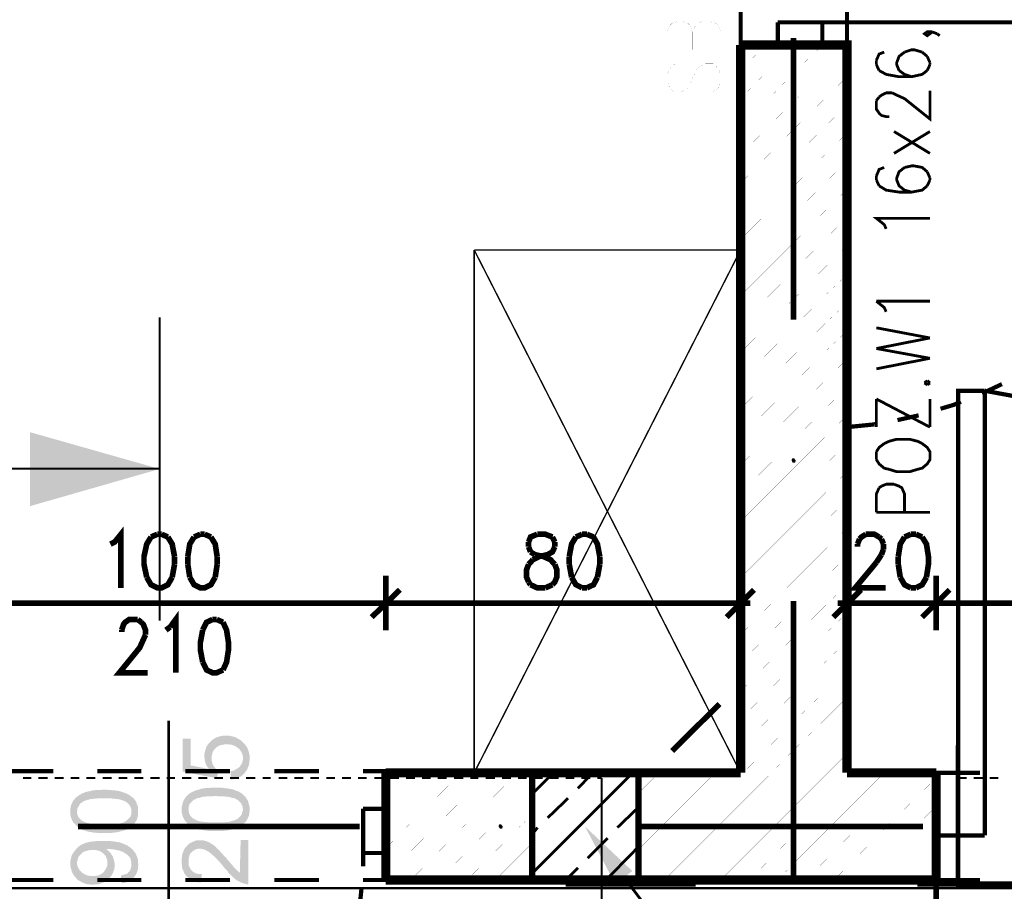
# Model space of a CAD drawing. Header units: millimetres. Extents: x -14047 to 49934, y -21523 to 14989.
# Tile 59 of 201: x 1034 to 1256, y 5284 to 5481. Entities that reach past the tile are written whole.
import ezdxf

# ---------------------------------------------------------------- set-up
doc = ezdxf.new("R2010")
doc.units = ezdxf.units.MM
doc.layers.add('H', color=7, linetype='Continuous')
doc.layers.add('P', color=7, linetype='Continuous')

msp = doc.modelspace()

# ---------------------------------------------------------------- hatches: boundary and pattern name
at = {"layer": 'H', "linetype": 'Continuous'}
for points in [[(1036.563, 5371.2), (1036.563, 5387.868), (1065.749, 5379.579)], [(1208.43, 5380.989), (1208.165, 5381.519), (1208.345, 5381.959), (1208.785, 5381.959), (1209.135, 5381.519), (1208.96, 5380.989)], [(1078.713, 5309.828), (1070.954, 5311.323), (1070.954, 5318.732), (1072.718, 5318.732), (1072.718, 5312.738), (1076.773, 5311.943), (1076.863, 5317.762), (1077.128, 5318.027), (1077.478, 5318.382), (1077.478, 5314.323), (1077.478, 5313.883), (1077.568, 5313.528), (1077.658, 5313.178), (1077.743, 5312.913), (1077.833, 5312.738), (1078.098, 5312.383), (1078.273, 5312.118), (1078.538, 5311.853), (1078.802, 5311.588), (1078.892, 5311.588)], [(1076.773, 5311.943), (1076.598, 5312.298), (1076.333, 5312.648), (1076.248, 5312.913), (1076.068, 5313.268), (1075.983, 5313.618), (1075.893, 5313.973), (1075.893, 5314.323), (1075.803, 5314.678), (1075.803, 5315.208), (1075.893, 5315.558), (1075.983, 5315.913), (1076.068, 5316.263), (1076.158, 5316.528), (1076.248, 5316.882), (1076.423, 5317.147), (1076.688, 5317.497), (1076.863, 5317.762)], [(1084.622, 5310.708), (1084.537, 5314.323), (1084.537, 5314.678), (1084.447, 5315.028), (1084.357, 5315.383), (1084.182, 5315.733), (1084.007, 5315.998), (1083.827, 5316.263), (1083.567, 5316.528), (1083.212, 5316.792), (1082.947, 5316.967), (1082.682, 5317.147), (1082.332, 5317.232), (1081.977, 5317.412), (1081.622, 5317.412), (1081.272, 5317.497), (1080.832, 5317.497), (1080.477, 5317.497), (1080.037, 5317.412), (1079.682, 5317.322), (1079.332, 5317.232), (1079.067, 5317.147), (1078.802, 5316.967), (1078.538, 5316.792), (1078.363, 5316.618), (1078.098, 5316.353), (1077.923, 5316.088), (1077.743, 5315.823), (1077.658, 5315.473), (1077.568, 5315.118), (1077.478, 5314.763), (1077.478, 5314.413), (1077.478, 5318.382), (1077.743, 5318.557), (1078.008, 5318.732), (1078.273, 5318.907), (1078.628, 5319.087), (1078.977, 5319.172), (1079.242, 5319.262), (1079.597, 5319.352), (1080.037, 5319.437), (1080.392, 5319.437), (1081.097, 5319.437), (1081.447, 5319.437), (1081.802, 5319.352), (1082.152, 5319.262), (1082.507, 5319.172), (1082.857, 5319.087), (1083.122, 5318.907), (1083.477, 5318.732), (1083.742, 5318.557), (1084.092, 5318.382), (1084.447, 5318.027), (1084.712, 5317.762), (1084.977, 5317.497), (1085.152, 5317.232), (1085.327, 5316.967), (1085.507, 5316.702), (1085.682, 5316.353), (1085.857, 5315.733), (1085.947, 5315.383), (1086.032, 5314.943), (1086.032, 5314.588), (1086.032, 5314.323), (1086.032, 5313.973), (1085.947, 5313.528), (1085.947, 5313.178), (1085.857, 5312.823), (1085.772, 5312.473), (1085.592, 5312.118), (1085.507, 5311.853), (1085.327, 5311.588), (1085.062, 5311.238), (1084.887, 5310.973)], [(1081.802, 5309.473), (1081.712, 5311.413), (1082.067, 5311.503), (1082.507, 5311.588), (1082.772, 5311.768), (1083.122, 5311.943), (1083.387, 5312.118), (1083.652, 5312.298), (1083.827, 5312.473), (1084.007, 5312.738), (1084.182, 5313.003), (1084.357, 5313.353), (1084.447, 5313.708), (1084.537, 5314.058), (1084.537, 5314.323), (1084.622, 5310.708), (1084.357, 5310.533), (1084.092, 5310.268), (1083.827, 5310.093), (1083.477, 5309.913), (1083.212, 5309.828), (1082.857, 5309.738), (1082.507, 5309.648), (1082.067, 5309.563)], [(1047.057, 5299.07), (1046.792, 5299.335), (1046.617, 5299.51), (1046.262, 5299.86), (1046.087, 5300.215), (1045.997, 5300.48), (1045.822, 5300.83), (1045.732, 5301.185), (1045.647, 5301.54), (1045.647, 5301.889), (1045.647, 5302.329), (1045.647, 5302.774), (1045.647, 5303.124), (1045.732, 5303.479), (1045.822, 5303.829), (1045.997, 5304.094), (1046.087, 5304.449), (1046.262, 5304.799), (1046.527, 5305.064), (1046.702, 5305.329), (1046.967, 5305.594), (1047.322, 5305.769), (1047.497, 5305.949), (1047.762, 5306.124), (1048.117, 5306.299), (1048.382, 5306.474), (1048.732, 5306.564), (1049.086, 5306.739), (1049.526, 5306.829), (1049.701, 5306.919), (1050.056, 5306.919), (1050.321, 5307.004), (1050.671, 5307.094), (1050.936, 5307.094), (1051.291, 5307.179), (1051.731, 5307.179), (1052.081, 5307.179), (1052.526, 5307.179), (1052.966, 5307.269), (1053.761, 5307.269), (1054.201, 5307.179), (1054.551, 5307.179), (1055.346, 5307.094), (1055.701, 5307.094), (1056.051, 5307.004), (1056.406, 5307.004), (1057.02, 5306.829), (1057.285, 5306.739), (1057.55, 5306.654), (1058.255, 5306.389), (1058.61, 5306.209), (1058.96, 5306.034), (1059.49, 5305.594), (1059.4, 5302.329), (1059.4, 5302.684), (1059.315, 5303.034), (1059.225, 5303.299), (1059.05, 5303.654), (1058.875, 5303.919), (1058.61, 5304.184), (1058.255, 5304.449), (1057.99, 5304.624), (1057.815, 5304.714), (1057.55, 5304.799), (1057.285, 5304.889), (1057.02, 5304.974), (1056.67, 5305.064), (1056.316, 5305.154), (1055.966, 5305.154), (1055.611, 5305.239), (1055.171, 5305.239), (1054.731, 5305.329), (1054.286, 5305.329), (1053.761, 5305.329), (1053.316, 5305.329), (1052.791, 5305.329), (1052.261, 5305.329), (1051.821, 5305.329), (1051.376, 5305.239), (1050.936, 5305.239), (1050.586, 5305.154), (1050.231, 5305.154), (1049.876, 5305.064), (1049.526, 5304.974), (1049.261, 5304.889), (1048.997, 5304.799), (1048.732, 5304.714), (1048.557, 5304.624), (1048.382, 5304.449), (1048.027, 5304.269), (1047.762, 5304.004), (1047.587, 5303.654), (1047.412, 5303.389), (1047.232, 5303.124), (1047.232, 5302.774), (1047.147, 5302.419), (1047.147, 5302.329)], [(1072.098, 5299.51), (1071.923, 5299.775), (1071.658, 5300.04), (1071.393, 5300.39), (1071.219, 5300.655), (1071.044, 5301.01), (1070.954, 5301.275), (1070.869, 5301.625), (1070.779, 5301.979), (1070.689, 5302.419), (1070.689, 5302.774), (1070.689, 5303.214), (1070.779, 5303.564), (1070.869, 5303.919), (1070.954, 5304.269), (1071.044, 5304.624), (1071.219, 5304.889), (1071.393, 5305.239), (1071.573, 5305.504), (1071.838, 5305.769), (1072.098, 5306.034), (1072.363, 5306.299), (1072.628, 5306.474), (1072.893, 5306.654), (1073.158, 5306.739), (1073.513, 5306.919), (1073.863, 5307.094), (1074.218, 5307.179), (1074.568, 5307.269), (1074.833, 5307.359), (1075.098, 5307.444), (1075.363, 5307.534), (1075.718, 5307.534), (1076.068, 5307.624), (1076.423, 5307.624), (1076.773, 5307.624), (1077.218, 5307.709), (1077.568, 5307.709), (1078.008, 5307.709), (1078.802, 5307.709), (1079.242, 5307.709), (1079.682, 5307.709), (1080.392, 5307.624), (1080.832, 5307.534), (1081.182, 5307.534), (1081.447, 5307.444), (1082.152, 5307.359), (1082.417, 5307.269), (1082.597, 5307.179), (1083.387, 5306.919), (1083.742, 5306.739), (1084.007, 5306.564), (1084.622, 5306.124), (1084.537, 5302.859), (1084.447, 5303.124), (1084.447, 5303.479), (1084.272, 5303.829), (1084.182, 5304.094), (1083.917, 5304.359), (1083.652, 5304.624), (1083.387, 5304.889), (1083.122, 5305.064), (1082.857, 5305.154), (1082.682, 5305.329), (1082.417, 5305.419), (1082.067, 5305.419), (1081.802, 5305.504), (1081.447, 5305.594), (1081.097, 5305.684), (1080.652, 5305.684), (1080.302, 5305.769), (1079.862, 5305.769), (1079.332, 5305.769), (1078.892, 5305.769), (1078.363, 5305.859), (1077.833, 5305.769), (1077.393, 5305.769), (1076.863, 5305.769), (1076.423, 5305.769), (1076.068, 5305.684), (1075.628, 5305.684), (1075.273, 5305.594), (1074.923, 5305.504), (1074.658, 5305.419), (1074.303, 5305.419), (1074.043, 5305.239), (1073.863, 5305.154), (1073.598, 5305.064), (1073.423, 5304.974), (1073.158, 5304.714), (1072.893, 5304.449), (1072.628, 5304.184), (1072.453, 5303.919), (1072.363, 5303.564), (1072.278, 5303.214), (1072.278, 5302.949), (1072.278, 5302.774)], [(1053.316, 5297.48), (1052.876, 5297.48), (1052.436, 5297.48), (1051.996, 5297.48), (1051.201, 5297.57), (1050.851, 5297.57), (1050.496, 5297.655), (1050.141, 5297.745), (1049.876, 5297.745), (1049.526, 5297.835), (1049.261, 5297.92), (1048.997, 5298.01), (1048.647, 5298.1), (1048.292, 5298.275), (1047.937, 5298.45), (1047.587, 5298.625), (1047.057, 5299.07), (1047.147, 5302.329), (1047.147, 5301.979), (1047.232, 5301.625), (1047.322, 5301.275), (1047.497, 5301.01), (1047.762, 5300.745), (1048.027, 5300.48), (1048.202, 5300.305), (1048.467, 5300.125), (1048.647, 5300.04), (1048.907, 5299.95), (1049.436, 5299.775), (1049.791, 5299.685), (1050.141, 5299.6), (1050.496, 5299.51), (1050.851, 5299.51), (1051.201, 5299.42), (1052.081, 5299.335), (1052.611, 5299.335), (1053.846, 5299.335), (1054.286, 5299.335), (1054.731, 5299.42), (1055.171, 5299.42), (1055.611, 5299.42), (1056.051, 5299.51), (1056.406, 5299.6), (1056.67, 5299.6), (1057.02, 5299.685), (1057.285, 5299.775), (1057.55, 5299.86), (1057.815, 5299.95), (1057.99, 5300.125), (1058.17, 5300.215), (1058.52, 5300.48), (1058.785, 5300.745), (1059.05, 5301.01), (1059.225, 5301.275), (1059.315, 5301.625), (1059.4, 5301.889), (1059.4, 5302.244), (1059.49, 5305.594), (1059.755, 5305.419), (1060.02, 5305.154), (1060.285, 5304.799), (1060.46, 5304.534), (1060.55, 5304.184), (1060.725, 5303.829), (1060.815, 5303.564), (1060.9, 5303.214), (1060.9, 5302.774), (1060.9, 5302.419), (1060.9, 5301.979), (1060.9, 5301.54), (1060.815, 5301.185), (1060.725, 5300.92), (1060.635, 5300.57), (1060.46, 5300.215), (1060.285, 5299.95), (1060.11, 5299.685), (1059.93, 5299.42), (1059.665, 5299.155), (1059.4, 5298.89), (1059.14, 5298.805), (1058.96, 5298.625), (1058.695, 5298.45), (1058.43, 5298.365), (1058.17, 5298.185), (1057.815, 5298.1), (1057.55, 5298.01), (1056.845, 5297.835), (1056.49, 5297.745), (1056.141, 5297.655), (1055.346, 5297.57), (1054.551, 5297.48), (1054.111, 5297.48), (1053.671, 5297.48)], [(1078.363, 5297.92), (1077.923, 5297.92), (1077.478, 5297.92), (1077.128, 5297.92), (1076.333, 5298.01), (1075.983, 5298.1), (1075.628, 5298.1), (1075.273, 5298.185), (1074.923, 5298.275), (1074.658, 5298.275), (1074.303, 5298.365), (1074.128, 5298.45), (1073.688, 5298.625), (1073.333, 5298.805), (1072.983, 5298.98), (1072.718, 5299.155), (1072.098, 5299.51), (1072.278, 5302.774), (1072.278, 5302.419), (1072.363, 5302.064), (1072.453, 5301.799), (1072.628, 5301.45), (1072.808, 5301.185), (1073.073, 5300.92), (1073.333, 5300.745), (1073.513, 5300.655), (1073.778, 5300.57), (1073.953, 5300.39), (1074.568, 5300.215), (1074.833, 5300.125), (1075.188, 5300.04), (1075.538, 5300.04), (1075.893, 5299.95), (1076.333, 5299.95), (1077.218, 5299.86), (1077.658, 5299.86), (1078.892, 5299.86), (1079.422, 5299.86), (1079.862, 5299.86), (1080.302, 5299.86), (1080.742, 5299.95), (1081.097, 5299.95), (1081.447, 5300.04), (1081.802, 5300.125), (1082.067, 5300.215), (1082.417, 5300.305), (1082.682, 5300.39), (1082.857, 5300.48), (1083.122, 5300.57), (1083.302, 5300.655), (1083.567, 5300.92), (1083.827, 5301.185), (1084.092, 5301.45), (1084.272, 5301.799), (1084.357, 5302.064), (1084.447, 5302.419), (1084.537, 5302.684), (1084.622, 5306.124), (1084.797, 5305.859), (1085.062, 5305.684), (1085.327, 5305.239), (1085.507, 5304.974), (1085.682, 5304.714), (1085.772, 5304.359), (1085.857, 5304.004), (1085.947, 5303.654), (1086.032, 5303.299), (1086.032, 5302.859), (1086.032, 5302.419), (1085.947, 5302.064), (1085.947, 5301.715), (1085.857, 5301.36), (1085.682, 5301.01), (1085.592, 5300.745), (1085.417, 5300.39), (1085.242, 5300.125), (1084.977, 5299.86), (1084.712, 5299.6), (1084.447, 5299.42), (1084.272, 5299.245), (1084.007, 5299.07), (1083.742, 5298.98), (1083.477, 5298.805), (1083.212, 5298.715), (1082.947, 5298.54), (1082.597, 5298.45), (1081.977, 5298.275), (1081.622, 5298.185), (1081.272, 5298.1), (1080.477, 5298.01), (1079.597, 5297.92), (1079.157, 5297.92), (1078.713, 5297.92)], [(1142.469, 5298.45), (1142.119, 5298.98), (1142.294, 5299.42), (1142.734, 5299.42), (1143.089, 5298.98), (1142.914, 5298.45)], [(1168.485, 5285.927), (1161.606, 5298.98), (1172.275, 5288.926)], [(1059.49, 5286.986), (1059.4, 5290.426), (1059.4, 5290.781), (1059.315, 5291.131), (1059.225, 5291.486), (1059.14, 5291.836), (1058.875, 5292.191), (1058.61, 5292.456), (1058.345, 5292.721), (1057.99, 5292.896), (1057.725, 5293.071), (1057.46, 5293.251), (1057.11, 5293.336), (1056.755, 5293.511), (1056.316, 5293.601), (1055.876, 5293.691), (1055.521, 5293.776), (1055.171, 5293.776), (1054.816, 5293.866), (1054.111, 5293.866), (1053.671, 5293.866), (1053.496, 5292.456), (1053.231, 5292.721), (1053.051, 5292.896), (1052.791, 5293.071), (1052.526, 5293.251), (1052.261, 5293.426), (1051.906, 5293.511), (1051.556, 5293.601), (1051.201, 5293.691), (1050.761, 5293.691), (1050.231, 5293.691), (1049.791, 5293.601), (1049.436, 5293.511), (1049.086, 5293.426), (1048.822, 5293.336), (1048.467, 5293.161), (1048.202, 5292.986), (1048.117, 5292.806), (1047.852, 5292.541), (1047.587, 5292.276), (1047.412, 5292.016), (1047.322, 5291.661), (1047.232, 5291.306), (1047.147, 5290.956), (1047.057, 5294.041), (1047.322, 5294.306), (1047.677, 5294.57), (1047.937, 5294.745), (1048.647, 5295.1), (1048.907, 5295.19), (1049.171, 5295.275), (1049.526, 5295.365), (1050.141, 5295.54), (1050.496, 5295.54), (1050.851, 5295.63), (1051.201, 5295.63), (1051.641, 5295.715), (1052.081, 5295.715), (1052.526, 5295.715), (1052.876, 5295.715), (1053.316, 5295.715), (1053.761, 5295.715), (1054.201, 5295.715), (1054.996, 5295.63), (1055.346, 5295.63), (1055.701, 5295.54), (1056.051, 5295.45), (1056.406, 5295.45), (1056.67, 5295.365), (1057.02, 5295.275), (1057.285, 5295.19), (1057.46, 5295.1), (1057.815, 5294.925), (1058.17, 5294.835), (1058.52, 5294.66), (1058.785, 5294.395), (1059.14, 5294.221), (1059.4, 5293.956), (1059.665, 5293.776), (1059.845, 5293.511), (1060.02, 5293.251), (1060.285, 5292.986), (1060.46, 5292.631), (1060.55, 5292.366), (1060.725, 5292.016), (1060.815, 5291.661), (1060.9, 5291.306), (1060.9, 5290.956), (1060.9, 5290.601), (1060.99, 5290.336), (1060.9, 5289.986), (1060.9, 5289.546), (1060.815, 5289.191), (1060.725, 5288.841), (1060.635, 5288.576), (1060.46, 5288.221), (1060.285, 5287.956), (1060.11, 5287.691), (1059.93, 5287.516), (1059.755, 5287.251)], [(1085.417, 5285.927), (1085.062, 5286.017), (1084.712, 5286.107), (1084.447, 5286.192), (1084.182, 5286.282), (1083.827, 5286.457), (1083.567, 5286.637), (1083.212, 5286.812), (1082.947, 5286.986), (1082.597, 5287.251), (1082.242, 5287.606), (1082.067, 5287.781), (1081.272, 5288.486), (1081.097, 5288.841), (1080.832, 5289.101), (1080.477, 5289.456), (1080.212, 5289.811), (1079.947, 5290.161), (1079.332, 5290.866), (1079.067, 5291.221), (1078.802, 5291.486), (1078.273, 5292.016), (1078.008, 5292.276), (1077.743, 5292.456), (1077.568, 5292.631), (1077.393, 5292.806), (1077.128, 5292.986), (1076.688, 5293.336), (1076.333, 5293.511), (1075.983, 5293.691), (1075.718, 5293.776), (1075.363, 5293.866), (1075.013, 5293.956), (1074.833, 5293.956), (1074.483, 5293.956), (1074.128, 5293.866), (1073.778, 5293.776), (1073.513, 5293.601), (1073.158, 5293.336), (1072.983, 5293.161), (1072.718, 5292.896), (1072.543, 5292.631), (1072.453, 5292.276), (1072.363, 5291.926), (1072.278, 5291.571), (1072.278, 5291.221), (1072.188, 5294.835), (1072.453, 5295.1), (1072.718, 5295.275), (1073.073, 5295.45), (1073.333, 5295.54), (1073.688, 5295.715), (1074.043, 5295.805), (1074.393, 5295.805), (1074.748, 5295.805), (1075.273, 5295.805), (1075.628, 5295.805), (1076.333, 5295.63), (1076.688, 5295.45), (1076.953, 5295.365), (1077.218, 5295.19), (1077.568, 5295.01), (1077.833, 5294.745), (1078.188, 5294.57), (1078.448, 5294.306), (1078.628, 5294.041), (1078.892, 5293.866), (1079.067, 5293.691), (1079.332, 5293.426), (1079.507, 5293.161), (1079.772, 5292.896), (1080.037, 5292.631), (1080.302, 5292.276), (1080.652, 5292.016), (1080.917, 5291.661), (1081.097, 5291.396), (1081.447, 5291.046), (1081.802, 5290.601), (1082.067, 5290.336), (1082.332, 5289.986), (1082.507, 5289.721), (1082.772, 5289.546), (1082.857, 5289.366), (1083.302, 5289.016), (1083.567, 5288.751), (1083.827, 5288.576), (1084.007, 5295.895), (1085.772, 5295.895), (1085.772, 5285.927)], [(1050.671, 5285.842), (1050.321, 5285.842), (1049.876, 5285.927), (1049.526, 5285.927), (1049.171, 5286.017), (1048.822, 5286.107), (1048.467, 5286.282), (1048.202, 5286.372), (1047.937, 5286.547), (1047.587, 5286.722), (1047.322, 5286.902), (1047.057, 5287.161), (1046.792, 5287.516), (1046.527, 5287.781), (1046.352, 5288.046), (1046.177, 5288.311), (1045.997, 5288.661), (1045.912, 5288.926), (1045.822, 5289.281), (1045.732, 5289.631), (1045.647, 5289.986), (1045.647, 5290.426), (1045.647, 5290.601), (1045.647, 5290.956), (1045.647, 5291.306), (1045.732, 5291.661), (1045.822, 5292.016), (1045.912, 5292.366), (1046.087, 5292.721), (1046.262, 5292.986), (1046.442, 5293.251), (1046.617, 5293.511), (1046.882, 5293.776), (1047.057, 5294.041), (1047.147, 5290.781), (1047.147, 5290.426), (1047.232, 5290.076), (1047.322, 5289.811), (1047.497, 5289.456), (1047.677, 5289.191), (1047.937, 5288.926), (1048.117, 5288.661), (1048.382, 5288.486), (1048.732, 5288.221), (1048.997, 5288.131), (1049.351, 5287.956), (1049.701, 5287.871), (1050.406, 5287.781), (1050.761, 5287.781), (1051.111, 5287.781), (1051.556, 5287.871), (1051.906, 5287.871), (1052.171, 5288.046), (1052.526, 5288.221), (1052.791, 5288.396), (1053.051, 5288.576), (1053.316, 5288.926), (1053.496, 5289.191), (1053.671, 5289.456), (1053.846, 5289.811), (1053.936, 5290.161), (1053.936, 5290.516), (1054.026, 5286.902), (1053.761, 5286.722), (1053.406, 5286.547), (1053.141, 5286.372), (1052.526, 5286.107), (1051.821, 5285.927), (1051.466, 5285.927), (1051.026, 5285.842)], [(1054.026, 5286.902), (1053.936, 5290.781), (1053.936, 5291.131), (1053.936, 5291.486), (1053.761, 5291.836), (1053.671, 5292.101), (1053.496, 5292.456), (1053.671, 5293.866), (1053.936, 5293.691), (1054.201, 5293.426), (1054.466, 5293.161), (1054.731, 5292.896), (1054.906, 5292.631), (1055.081, 5292.366), (1055.256, 5292.016), (1055.346, 5291.751), (1055.436, 5291.396), (1055.521, 5291.046), (1055.611, 5290.691), (1055.611, 5290.336), (1055.611, 5289.896), (1055.521, 5289.546), (1055.521, 5289.191), (1055.346, 5288.926), (1055.256, 5288.576), (1055.081, 5288.221), (1054.906, 5287.956), (1054.731, 5287.691), (1054.466, 5287.426), (1054.286, 5287.161)], [(1075.013, 5286.282), (1074.658, 5286.372), (1074.218, 5286.372), (1073.863, 5286.547), (1073.513, 5286.637), (1073.248, 5286.722), (1072.893, 5286.902), (1072.628, 5287.076), (1072.363, 5287.251), (1072.098, 5287.516), (1071.838, 5287.691), (1071.573, 5288.046), (1071.219, 5288.576), (1071.129, 5288.926), (1070.954, 5289.191), (1070.869, 5289.546), (1070.779, 5289.896), (1070.779, 5290.251), (1070.689, 5290.691), (1070.689, 5291.046), (1070.689, 5291.571), (1070.779, 5291.926), (1070.779, 5292.366), (1070.869, 5292.721), (1070.954, 5293.071), (1071.129, 5293.336), (1071.219, 5293.691), (1071.573, 5294.221), (1071.838, 5294.48), (1072.188, 5294.835), (1072.278, 5291.131), (1072.278, 5290.691), (1072.278, 5290.336), (1072.363, 5289.986), (1072.543, 5289.721), (1072.718, 5289.366), (1072.893, 5289.101), (1073.248, 5288.751), (1073.598, 5288.576), (1073.863, 5288.396), (1074.218, 5288.311), (1074.568, 5288.221), (1074.923, 5288.221), (1075.273, 5288.221)], [(1057.2, 5286.107), (1057.02, 5287.871), (1057.46, 5288.046), (1057.815, 5288.131), (1058.17, 5288.221), (1058.52, 5288.396), (1058.695, 5288.661), (1058.875, 5288.751), (1059.05, 5289.016), (1059.225, 5289.366), (1059.315, 5289.721), (1059.4, 5290.076), (1059.4, 5290.426), (1059.49, 5286.986), (1059.225, 5286.812), (1058.875, 5286.637), (1058.61, 5286.457), (1058.255, 5286.372), (1057.905, 5286.282), (1057.46, 5286.192)]]:
    msp.add_hatch(color=256, dxfattribs=at).paths.add_polyline_path(points)

# ---------------------------------------------------------------- linework, layer by layer
at = {"layer": 'P'}
for points, const_width in [([(1196.702, 5475.171), (1196.702, 5490.074)], 0.95), ([(1220.688, 5490.074), (1220.688, 5475.171)], 0.95), ([(1192.207, 5474.111), (1180.214, 5474.111), (1180.214, 5478.166), (1180.829, 5479.666), (1181.269, 5480.106), (1182.419, 5480.46), (1183.653, 5480.46), (1184.798, 5480.106), (1185.238, 5479.666), (1185.858, 5478.166), (1185.858, 5474.111)], 0.015), ([(1185.858, 5478.166), (1186.563, 5479.666), (1187.003, 5480.106), (1188.148, 5480.46), (1189.823, 5480.46), (1190.972, 5480.106), (1191.587, 5479.666), (1192.207, 5478.166), (1192.207, 5474.111)], 0.015), ([(1205.081, 5480.285), (1205.081, 5475.171)], 0.955), ([(1215.134, 5475.171), (1215.134, 5480.285), (1205.081, 5480.285)], 0.95), ([(1305.077, 5480.285), (1215.134, 5480.285)], 0.95), ([(1208.605, 5476.756), (1208.605, 5413.265)], 1.27), ([(1238.766, 5478.166), (1239.381, 5477.726), (1238.766, 5477.286), (1238.151, 5477.726), (1238.766, 5478.166), (1239.826, 5478.166)], 0.635), ([(1239.826, 5478.166), (1240.971, 5477.726)], 0.635), ([(1240.971, 5477.726), (1241.586, 5477.286)], 0.635), ([(1220.688, 5311.063), (1220.688, 5475.171), (1196.702, 5475.171)], 2.065), ([(1196.702, 5475.171), (1196.702, 5311.063)], 2.065), ([(1203.671, 5475.171), (1196.702, 5475.171)], 0.955), ([(1196.702, 5469.437), (1202.256, 5475.171)], 0.015), ([(1208.605, 5475.171), (1202.436, 5468.997)], 0.015), ([(1215.134, 5475.171), (1208.605, 5468.822), (1203.846, 5463.883)], 0.015), ([(1205.081, 5475.171), (1215.134, 5475.171)], 0.95), ([(1220.688, 5475.171), (1213.634, 5475.171)], 0.955), ([(1220.688, 5474.376), (1210.195, 5463.883), (1208.605, 5462.473)], 0.015), ([(1229.067, 5473.581), (1227.917, 5473.141), (1227.303, 5471.732)], 0.635), ([(1233.652, 5473.581), (1232.417, 5472.612), (1231.887, 5471.202), (1231.887, 5470.762), (1232.417, 5469.437)], 0.635), ([(1237.621, 5473.581), (1235.856, 5474.111), (1235.236, 5474.111), (1233.652, 5473.581)], 0.635), ([(1238.766, 5472.612), (1237.621, 5473.581)], 0.635), ([(1239.381, 5471.202), (1238.766, 5472.612)], 0.635), ([(1181.889, 5470.937), (1180.829, 5469.967), (1180.214, 5468.642), (1180.214, 5466.792), (1180.829, 5465.382), (1181.889, 5464.588), (1183.033, 5464.588), (1184.183, 5465.028), (1184.798, 5465.382), (1185.238, 5466.262), (1186.563, 5469.172), (1187.003, 5469.967), (1187.618, 5470.407), (1188.768, 5470.937), (1190.532, 5470.937), (1191.587, 5469.967), (1192.207, 5468.642), (1192.207, 5466.792), (1191.587, 5465.382), (1190.532, 5464.588)], 0.015), ([(1227.303, 5471.732), (1227.303, 5470.762)], 0.635), ([(1227.303, 5470.762), (1227.917, 5469.437)], 0.635), ([(1238.766, 5469.437), (1239.381, 5470.762)], 0.635), ([(1239.381, 5470.762), (1239.381, 5471.202)], 0.635), ([(1196.702, 5463.088), (1202.436, 5468.997)], 0.015), ([(1227.917, 5469.437), (1229.507, 5468.557), (1232.417, 5468.027)], 0.635), ([(1232.417, 5469.437), (1233.652, 5468.557), (1235.236, 5468.027)], 0.635), ([(1235.236, 5468.027), (1237.621, 5468.557), (1238.766, 5469.437)], 0.635), ([(1220.688, 5468.027), (1215.399, 5462.823), (1208.605, 5456.124)], 0.015), ([(1232.417, 5468.027), (1235.236, 5468.027)], 0.635), ([(1227.917, 5463.443), (1228.447, 5463.883)], 0.635), ([(1228.447, 5463.883), (1229.507, 5464.413)], 0.635), ([(1229.507, 5464.413), (1230.827, 5464.413)], 0.635), ([(1230.827, 5464.413), (1231.887, 5463.883)], 0.635), ([(1231.887, 5463.883), (1233.652, 5463.088), (1239.381, 5458.503), (1239.381, 5464.853)], 0.635), ([(1196.702, 5456.739), (1203.846, 5463.883)], 0.015), ([(1196.702, 5450.39), (1208.605, 5462.473)], 0.015), ([(1227.303, 5462.648), (1227.917, 5463.443)], 0.635), ([(1230.212, 5459.033), (1229.507, 5459.033), (1228.447, 5459.298), (1227.917, 5459.823), (1227.303, 5460.708), (1227.303, 5462.648)], 0.635), ([(1220.688, 5461.678), (1215.399, 5456.474), (1208.605, 5449.595)], 0.015), ([(1196.702, 5444.04), (1208.605, 5456.124)], 0.015), ([(1220.688, 5455.329), (1215.399, 5450.125), (1208.605, 5443.245)], 0.015), ([(1231.272, 5450.744), (1239.381, 5455.679)], 0.635), ([(1231.272, 5455.679), (1239.381, 5450.744)], 0.635), ([(1196.702, 5437.691), (1208.605, 5449.595)], 0.015), ([(1220.688, 5448.98), (1215.399, 5443.775), (1208.605, 5436.896)], 0.015), ([(1229.067, 5447.57), (1227.917, 5447.125), (1227.303, 5445.63)], 0.635), ([(1233.652, 5447.57), (1232.417, 5446.6), (1231.887, 5445.185), (1231.887, 5444.745), (1232.417, 5443.425), (1233.652, 5442.456)], 0.635), ([(1235.856, 5447.92), (1235.236, 5447.92), (1233.652, 5447.57)], 0.635), ([(1238.766, 5446.6), (1237.621, 5447.57), (1235.856, 5447.92)], 0.635), ([(1239.381, 5445.185), (1238.766, 5446.6)], 0.635), ([(1227.303, 5445.63), (1227.303, 5444.745)], 0.635), ([(1227.303, 5444.745), (1227.917, 5443.425)], 0.635), ([(1238.766, 5443.425), (1239.381, 5444.745)], 0.635), ([(1239.381, 5444.745), (1239.381, 5445.185)], 0.635), ([(1196.702, 5431.342), (1208.605, 5443.245)], 0.015), ([(1220.688, 5442.631), (1215.399, 5437.426), (1208.605, 5430.547)], 0.015), ([(1227.917, 5443.425), (1229.507, 5442.456), (1232.417, 5442.011), (1235.236, 5442.011), (1237.621, 5442.456), (1238.766, 5443.425)], 0.635), ([(1233.652, 5442.456), (1235.236, 5442.011)], 0.635), ([(1196.702, 5424.993), (1208.605, 5436.896)], 0.015), ([(1220.688, 5436.281), (1215.399, 5431.077), (1208.605, 5424.198)], 0.015), ([(1229.507, 5433.722), (1229.067, 5434.692), (1227.303, 5436.106), (1239.381, 5436.106)], 0.635), ([(1136.65, 5428.962), (1196.702, 5428.962)], 0.32), ([(1136.65, 5428.962), (1196.702, 5311.063)], 0.32), ([(1196.702, 5428.962), (1136.65, 5311.063)], 0.32), ([(1196.702, 5311.063), (1136.65, 5311.063), (1136.65, 5428.962)], 0.315), ([(1196.702, 5428.962), (1196.702, 5311.063)], 0.315), ([(1196.702, 5418.644), (1208.605, 5430.547)], 0.015), ([(1220.688, 5429.932), (1215.399, 5424.728), (1208.605, 5417.849)], 0.015), ([(1196.702, 5412.205), (1208.605, 5424.198)], 0.015), ([(1220.688, 5423.408), (1215.399, 5418.379), (1208.605, 5411.5)], 0.015), ([(1196.702, 5405.856), (1208.605, 5417.849)], 0.015), ([(1229.507, 5415.029), (1229.067, 5415.999), (1227.303, 5417.409)], 0.635), ([(1227.303, 5417.409), (1239.381, 5417.409)], 0.635), ([(1220.688, 5417.059), (1215.399, 5412.03), (1208.605, 5405.151)], 0.015), ([(1065.749, 5413.794), (1065.749, 5345.364)], 0.475), ([(1196.702, 5399.506), (1208.605, 5411.5)], 0.015), ([(1239.381, 5409.12), (1227.303, 5411.415)], 0.635), ([(1220.688, 5410.71), (1215.399, 5405.681), (1208.605, 5398.801)], 0.015), ([(1227.303, 5406.74), (1239.381, 5409.12)], 0.635), ([(1239.381, 5404.536), (1227.303, 5406.74)], 0.635), ([(1196.702, 5393.157), (1208.605, 5405.151)], 0.015), ([(1220.688, 5404.361), (1215.399, 5399.156), (1208.605, 5392.452)], 0.015), ([(1227.303, 5402.156), (1239.381, 5404.536)], 0.635), ([(1238.766, 5399.506), (1238.151, 5398.981)], 0.635), ([(1239.381, 5398.981), (1238.766, 5399.506)], 0.635), ([(1196.702, 5386.808), (1208.605, 5398.801)], 0.015), ([(1220.688, 5398.012), (1215.399, 5392.807), (1208.605, 5386.103)], 0.015), ([(1238.151, 5398.981), (1238.766, 5398.536)], 0.635), ([(1238.766, 5398.536), (1239.381, 5398.981)], 0.635), ([(1251.729, 5397.217), (1245.73, 5397.217), (1245.73, 5296.95)], 0.95), ([(1251.109, 5396.597), (1255.609, 5398.716)], 0.95), ([(1258.428, 5395.982), (1251.729, 5397.217)], 0.955), ([(1251.729, 5296.95), (1251.729, 5397.217)], 0.955), ([(1239.381, 5389.013), (1227.303, 5395.362)], 0.635), ([(1227.303, 5395.362), (1227.303, 5389.013)], 0.635), ([(1239.381, 5389.013), (1239.381, 5395.362)], 0.635), ([(1241.766, 5393.157), (1244.76, 5394.042), (1246.35, 5394.747)], 0.955), ([(1196.702, 5380.459), (1208.605, 5392.452)], 0.015), ([(1220.688, 5391.662), (1215.399, 5386.458), (1208.605, 5379.669)], 0.015), ([(1232.062, 5390.603), (1232.857, 5390.778), (1236.826, 5391.662)], 0.95), ([(1220.688, 5389.013), (1226.863, 5389.633)], 0.955), ([(1226.863, 5389.633), (1227.128, 5389.808)], 0.95), ([(1237.621, 5385.313), (1236.561, 5385.838), (1234.797, 5386.283), (1231.887, 5386.283), (1230.212, 5385.838), (1229.067, 5385.313)], 0.635), ([(1196.702, 5374.11), (1208.605, 5386.103)], 0.015), ([(1220.688, 5385.313), (1215.399, 5380.109), (1208.605, 5373.32)], 0.015), ([(1229.067, 5385.313), (1227.917, 5384.428), (1227.303, 5383.459)], 0.635), ([(1236.561, 5379.489), (1237.621, 5379.754), (1238.766, 5380.724), (1239.381, 5381.694), (1239.381, 5383.459), (1238.766, 5384.428), (1237.621, 5385.313)], 0.635), ([(1227.303, 5383.459), (1227.303, 5381.694)], 0.635), ([(1227.303, 5381.694), (1227.917, 5380.724), (1229.067, 5379.754), (1230.212, 5379.489)], 0.635), ([(1006.847, 5379.669), (1065.749, 5379.669)], 0.475), ([(1230.212, 5379.489), (1231.887, 5378.964), (1234.797, 5378.964), (1236.561, 5379.489)], 0.635), ([(1196.702, 5367.761), (1208.605, 5379.669)], 0.015), ([(1220.688, 5378.964), (1215.399, 5373.76), (1208.605, 5366.971)], 0.015), ([(1227.303, 5369.79), (1227.303, 5373.935), (1227.917, 5375.345)], 0.635), ([(1227.917, 5375.345), (1228.447, 5375.7)], 0.635), ([(1228.447, 5375.7), (1229.507, 5376.14)], 0.635), ([(1229.507, 5376.14), (1231.272, 5376.14)], 0.635), ([(1231.272, 5376.14), (1232.417, 5375.7), (1233.032, 5375.345), (1233.652, 5373.935), (1233.652, 5369.79)], 0.635), ([(1196.702, 5361.411), (1208.605, 5373.32)], 0.015), ([(1220.688, 5372.615), (1215.399, 5367.411), (1208.605, 5360.622)], 0.015), ([(1239.381, 5369.79), (1227.303, 5369.79)], 0.635), ([(1054.641, 5362.646), (1055.611, 5363.091), (1057.02, 5364.851), (1057.02, 5352.773)], 1.27), ([(1196.702, 5355.062), (1208.605, 5366.971)], 0.015), ([(1063.81, 5364.236), (1062.84, 5362.646), (1062.225, 5359.827), (1062.225, 5358.062), (1062.84, 5355.152)], 1.27), ([(1065.224, 5364.851), (1063.81, 5364.236)], 1.27), ([(1066.194, 5364.851), (1065.224, 5364.851)], 1.27), ([(1067.604, 5364.236), (1066.194, 5364.851)], 1.27), ([(1069.104, 5359.827), (1068.574, 5362.646), (1067.604, 5364.236)], 1.27), ([(1073.513, 5364.236), (1072.543, 5362.646), (1072.098, 5359.827)], 1.27), ([(1074.923, 5364.851), (1073.513, 5364.236)], 1.27), ([(1075.893, 5364.851), (1074.923, 5364.851)], 1.27), ([(1077.303, 5364.236), (1075.893, 5364.851)], 1.27), ([(1078.713, 5359.827), (1078.273, 5362.646), (1077.303, 5364.236)], 1.27), ([(1150.848, 5364.851), (1149.348, 5364.236), (1148.908, 5363.091)], 1.27), ([(1154.287, 5364.236), (1152.698, 5364.851), (1150.848, 5364.851)], 1.27), ([(1154.817, 5363.091), (1154.287, 5364.236)], 1.27), ([(1159.577, 5364.236), (1158.607, 5362.646), (1158.077, 5359.827)], 1.27), ([(1160.986, 5364.851), (1159.577, 5364.236)], 1.27), ([(1162.046, 5364.851), (1160.986, 5364.851)], 1.27), ([(1163.546, 5364.236), (1162.046, 5364.851)], 1.27), ([(1164.956, 5359.827), (1164.426, 5362.646), (1163.546, 5364.236)], 1.27), ([(1220.688, 5366.266), (1215.399, 5361.062), (1208.605, 5354.272)], 0.015), ([(1223.068, 5362.646), (1223.508, 5363.796)], 1.27), ([(1223.508, 5363.796), (1223.953, 5364.236), (1224.923, 5364.851)], 1.27), ([(1224.923, 5364.851), (1226.863, 5364.851), (1227.917, 5364.236)], 1.27), ([(1227.917, 5364.236), (1228.447, 5363.796)], 1.27), ([(1228.447, 5363.796), (1228.887, 5362.646)], 1.27), ([(1233.652, 5364.236), (1232.682, 5362.646), (1232.242, 5359.827)], 1.27), ([(1235.061, 5364.851), (1233.652, 5364.236)], 1.27), ([(1236.206, 5364.851), (1235.061, 5364.851)], 1.27), ([(1237.621, 5364.236), (1236.206, 5364.851)], 1.27), ([(1238.591, 5355.152), (1239.031, 5358.062), (1239.031, 5359.827), (1238.591, 5362.646), (1237.621, 5364.236)], 1.27), ([(1148.908, 5363.091), (1148.908, 5362.031)], 1.27), ([(1148.908, 5362.031), (1149.348, 5360.887)], 1.27), ([(1149.878, 5359.122), (1151.288, 5359.827), (1153.227, 5360.267), (1154.287, 5360.887), (1154.817, 5362.031)], 1.27), ([(1154.817, 5362.031), (1154.817, 5363.091)], 1.27), ([(1223.068, 5362.031), (1223.068, 5362.646)], 1.27), ([(1228.887, 5361.411), (1228.447, 5360.267)], 1.27), ([(1228.887, 5362.646), (1228.887, 5361.411)], 1.27), ([(1069.104, 5358.062), (1069.104, 5359.827)], 1.27), ([(1072.098, 5359.827), (1072.098, 5358.062)], 1.27), ([(1078.713, 5358.062), (1078.713, 5359.827)], 1.27), ([(1148.908, 5358.062), (1149.878, 5359.122)], 1.27), ([(1149.348, 5360.887), (1150.318, 5360.267)], 1.27), ([(1150.318, 5360.267), (1152.258, 5359.827)], 1.27), ([(1152.258, 5359.827), (1153.847, 5359.122), (1154.817, 5358.062)], 1.27), ([(1158.077, 5359.827), (1158.077, 5358.062)], 1.27), ([(1164.956, 5358.062), (1164.956, 5359.827)], 1.27), ([(1196.702, 5348.713), (1208.605, 5360.622)], 0.015), ([(1220.688, 5359.917), (1215.399, 5354.712), (1208.605, 5347.923)], 0.015), ([(1228.447, 5360.267), (1227.303, 5358.502)], 1.27), ([(1232.242, 5359.827), (1232.242, 5358.062)], 1.27), ([(1068.574, 5355.152), (1069.104, 5358.062)], 1.27), ([(1072.098, 5358.062), (1072.543, 5355.152)], 1.27), ([(1078.273, 5355.152), (1078.713, 5358.062)], 1.27), ([(1148.908, 5354.092), (1148.468, 5355.152), (1148.468, 5356.917), (1148.908, 5358.062)], 1.27), ([(1154.817, 5358.062), (1155.257, 5356.917), (1155.257, 5355.152), (1154.817, 5354.092), (1154.287, 5353.478)], 1.27), ([(1158.077, 5358.062), (1158.607, 5355.152)], 1.27), ([(1164.426, 5355.152), (1164.956, 5358.062)], 1.27), ([(1227.303, 5358.502), (1222.538, 5352.773), (1229.417, 5352.773)], 1.27), ([(1232.242, 5358.062), (1232.682, 5355.152)], 1.27), ([(1062.84, 5355.152), (1063.81, 5353.478), (1065.224, 5352.773), (1066.194, 5352.773), (1067.604, 5353.478), (1068.574, 5355.152)], 1.27), ([(1072.543, 5355.152), (1073.513, 5353.478), (1074.923, 5352.773), (1075.893, 5352.773), (1077.303, 5353.478), (1078.273, 5355.152)], 1.27), ([(1116.722, 5355.507), (1116.722, 5343.159)], 1.27), ([(1116.722, 5343.159), (1116.722, 5355.507)], 1.27), ([(1158.607, 5355.152), (1159.577, 5353.478), (1160.986, 5352.773)], 1.27), ([(1162.046, 5352.773), (1163.546, 5353.478), (1164.426, 5355.152)], 1.27), ([(1196.702, 5343.159), (1196.702, 5355.507)], 1.27), ([(1220.778, 5355.507), (1220.778, 5343.159)], 1.27), ([(1232.682, 5355.152), (1233.652, 5353.478), (1235.061, 5352.773)], 1.27), ([(1236.206, 5352.773), (1237.621, 5353.478), (1238.591, 5355.152)], 1.27), ([(1240.796, 5355.507), (1240.796, 5343.159)], 1.27), ([(1240.796, 5343.159), (1240.796, 5355.507)], 1.27), ([(1149.348, 5353.478), (1148.908, 5354.092)], 1.27), ([(1152.698, 5352.773), (1150.848, 5352.773), (1149.348, 5353.478)], 1.27), ([(1154.287, 5353.478), (1152.698, 5352.773)], 1.27), ([(1160.986, 5352.773), (1162.046, 5352.773)], 1.27), ([(1196.702, 5342.189), (1208.605, 5354.272)], 0.015), ([(1215.399, 5348.363), (1220.688, 5353.478)], 0.015), ([(1235.061, 5352.773), (1236.206, 5352.773)], 1.27), ([(1119.897, 5352.333), (1113.548, 5346.159)], 1.27), ([(1113.548, 5346.159), (1119.897, 5352.333)], 1.27), ([(1193.527, 5346.159), (1199.701, 5352.333)], 1.27), ([(1223.863, 5352.333), (1217.604, 5346.159)], 1.27), ([(1243.79, 5352.333), (1237.621, 5346.159)], 1.27), ([(1237.621, 5346.159), (1243.79, 5352.333)], 1.27), ([(1115.753, 5349.333), (1017.606, 5349.333)], 1.27), ([(1118.927, 5349.333), (1114.428, 5349.333)], 1.27), ([(1114.428, 5349.333), (1118.927, 5349.333)], 1.27), ([(1195.732, 5349.333), (1117.602, 5349.333)], 1.27), ([(1194.497, 5349.333), (1198.906, 5349.333)], 1.27), ([(1208.605, 5349.773), (1208.605, 5286.282)], 1.27), ([(1223.068, 5349.333), (1218.574, 5349.333)], 1.27), ([(1239.826, 5349.333), (1221.748, 5349.333)], 1.27), ([(1243, 5349.333), (1238.591, 5349.333)], 1.27), ([(1238.591, 5349.333), (1243, 5349.333)], 1.27), ([(1449.698, 5349.333), (1241.586, 5349.333)], 1.27), ([(1068.134, 5343.954), (1069.369, 5345.629), (1069.369, 5333.635)], 1.27), ([(1215.399, 5348.363), (1208.605, 5341.574), (1196.702, 5329.491)], 0.015), ([(1196.702, 5335.84), (1208.605, 5347.923)], 0.015), ([(1215.399, 5342.014), (1220.688, 5347.128)], 0.015), ([(1057.2, 5343.249), (1057.64, 5344.569), (1057.99, 5345.014), (1058.875, 5345.629), (1060.815, 5345.629)], 1.27), ([(1060.815, 5345.629), (1061.605, 5345.014)], 1.27), ([(1061.605, 5345.014), (1062.05, 5344.569), (1062.575, 5343.249), (1062.575, 5342.189)], 1.27), ([(1067.164, 5343.249), (1068.134, 5343.954)], 1.27), ([(1077.658, 5345.629), (1076.333, 5345.014), (1075.453, 5343.249)], 1.27), ([(1078.628, 5345.629), (1077.658, 5345.629)], 1.27), ([(1080.037, 5345.014), (1078.628, 5345.629)], 1.27), ([(1080.037, 5334.255), (1080.832, 5336.015), (1081.272, 5338.84), (1081.272, 5340.424), (1080.832, 5343.249), (1080.037, 5345.014)], 1.27), ([(1057.2, 5342.809), (1057.2, 5343.249)], 1.27), ([(1062.575, 5342.189), (1062.05, 5341.044)], 1.27), ([(1075.453, 5343.249), (1074.923, 5340.424), (1074.923, 5338.84), (1075.453, 5336.015)], 1.27), ([(1215.399, 5342.014), (1208.605, 5335.225), (1196.702, 5323.142)], 0.015), ([(1062.05, 5341.044), (1061.255, 5339.279), (1056.67, 5333.635), (1063.02, 5333.635)], 1.27), ([(1215.399, 5335.665), (1220.688, 5340.779)], 0.015), ([(1075.453, 5336.015), (1076.333, 5334.255), (1077.658, 5333.635), (1078.628, 5333.635), (1080.037, 5334.255)], 1.27), ([(1208.605, 5328.876), (1215.399, 5335.665)], 0.015), ([(1215.399, 5329.141), (1220.688, 5334.43)], 0.015), ([(1215.399, 5329.141), (1208.605, 5322.527), (1196.172, 5309.913)], 0.015), ([(1196.702, 5316.792), (1208.605, 5328.876)], 0.015), ([(1181.269, 5315.998), (1191.942, 5326.581)], 1.27), ([(1215.399, 5322.792), (1220.688, 5328.081)], 0.015), ([(1067.779, 5234.429), (1067.779, 5322.792)], 0.635), ([(1215.399, 5322.792), (1208.605, 5316.178), (1202.521, 5309.913)], 0.015), ([(1215.399, 5316.443), (1220.688, 5321.732)], 0.015), ([(1215.399, 5316.443), (1208.87, 5309.913), (1208.605, 5309.648)], 0.015), ([(1215.399, 5310.093), (1220.688, 5315.383)], 0.015), ([(1245.38, 5317.232), (1245.38, 5285.487)], 0.475), ([(1031.804, 5311.413), (1041.767, 5311.413)], 0.95), ([(1051.731, 5311.413), (1061.605, 5311.413)], 0.95), ([(1071.573, 5311.413), (1081.622, 5311.413)], 0.95), ([(1091.591, 5311.413), (1101.644, 5311.413)], 0.95), ([(1111.608, 5311.413), (1116.722, 5311.413)], 0.95), ([(1116.722, 5311.063), (1116.722, 5286.902)], 2.065), ([(1196.702, 5311.063), (1116.722, 5311.063)], 2.065), ([(1116.722, 5311.413), (1116.722, 5304.269)], 0.955), ([(1173.685, 5311.063), (1149.703, 5311.063)], 1.43), ([(1149.703, 5311.063), (1149.703, 5286.902)], 1.43), ([(1149.703, 5306.299), (1154.462, 5311.063)], 0.635), ([(1149.703, 5288.396), (1172.365, 5311.063)], 0.635), ([(1160.017, 5307.534), (1163.371, 5311.063)], 0.635), ([(1173.685, 5286.902), (1173.685, 5311.063)], 1.43), ([(1177.124, 5309.913), (1178.094, 5311.063)], 0.015), ([(1183.473, 5309.913), (1184.443, 5311.063)], 0.015), ([(1189.823, 5309.913), (1190.792, 5311.063)], 0.015), ([(1222.718, 5311.063), (1210.635, 5298.98), (1208.605, 5296.95)], 0.015), ([(1229.067, 5311.063), (1216.984, 5298.98), (1208.605, 5290.601)], 0.015), ([(1211.43, 5286.902), (1223.333, 5298.98), (1235.416, 5311.063)], 0.015), ([(1240.796, 5311.063), (1220.688, 5311.063)], 2.065), ([(1240.796, 5286.902), (1240.796, 5311.063)], 2.065), ([(1240.796, 5303.919), (1240.796, 5311.063), (1250.669, 5311.063)], 0.95), ([(1036.828, 5309.913), (1034.978, 5309.913)], 0.475), ([(1040.533, 5309.913), (1038.413, 5309.913)], 0.475), ([(1044.147, 5309.913), (1042.117, 5309.913)], 0.475), ([(1047.677, 5309.913), (1045.732, 5309.913)], 0.475), ([(1051.291, 5309.913), (1049.261, 5309.913)], 0.475), ([(1054.906, 5309.913), (1052.876, 5309.913)], 0.475), ([(1058.43, 5309.913), (1056.49, 5309.913)], 0.475), ([(1062.05, 5309.913), (1060.02, 5309.913)], 0.475), ([(1065.749, 5309.913), (1063.635, 5309.913)], 0.475), ([(1069.189, 5309.913), (1067.339, 5309.913)], 0.475), ([(1072.893, 5309.913), (1070.779, 5309.913)], 0.475), ([(1076.508, 5309.913), (1074.483, 5309.913)], 0.475), ([(1080.037, 5309.913), (1078.098, 5309.913)], 0.475), ([(1083.652, 5309.913), (1081.622, 5309.913)], 0.475), ([(1087.356, 5309.913), (1085.242, 5309.913)], 0.475), ([(1090.796, 5309.913), (1088.946, 5309.913)], 0.475), ([(1094.5, 5309.913), (1092.561, 5309.913)], 0.475), ([(1098.115, 5309.913), (1096.085, 5309.913)], 0.475), ([(1101.644, 5309.913), (1099.7, 5309.913)], 0.475), ([(1105.259, 5309.913), (1103.319, 5309.913)], 0.475), ([(1108.873, 5309.913), (1106.844, 5309.913)], 0.475), ([(1112.398, 5309.913), (1110.458, 5309.913)], 0.475), ([(1116.017, 5309.913), (1114.163, 5309.913)], 0.475), ([(1116.722, 5306.739), (1119.897, 5309.913)], 0.015), ([(1116.722, 5300.39), (1126.246, 5309.913)], 0.015), ([(1116.722, 5294.041), (1121.572, 5298.98), (1132.595, 5309.913)], 0.015), ([(1116.722, 5287.691), (1127.921, 5298.98), (1138.944, 5309.913)], 0.015), ([(1119.717, 5309.913), (1117.602, 5309.913)], 0.475), ([(1123.337, 5309.913), (1121.307, 5309.913)], 0.475), ([(1122.367, 5286.902), (1134.27, 5298.98), (1145.294, 5309.913)], 0.015), ([(1126.861, 5309.913), (1124.921, 5309.913)], 0.475), ([(1130.476, 5309.913), (1128.451, 5309.913)], 0.475), ([(1134.18, 5309.913), (1132.065, 5309.913)], 0.475), ([(1137.62, 5309.913), (1135.77, 5309.913)], 0.475), ([(1141.324, 5309.913), (1139.209, 5309.913)], 0.475), ([(1144.939, 5309.913), (1142.914, 5309.913)], 0.475), ([(1148.468, 5309.913), (1146.528, 5309.913)], 0.475), ([(1152.083, 5309.913), (1150.053, 5309.913)], 0.475), ([(1155.697, 5309.913), (1153.667, 5309.913)], 0.475), ([(1159.227, 5309.913), (1157.287, 5309.913)], 0.475), ([(1162.841, 5309.913), (1160.811, 5309.913)], 0.475), ([(1165.396, 5309.913), (1164.426, 5309.913)], 0.475), ([(1165.396, 5241.043), (1165.396, 5309.913)], 0.475), ([(1173.685, 5306.474), (1177.124, 5309.913)], 0.015), ([(1173.685, 5300.125), (1183.473, 5309.913)], 0.015), ([(1178.889, 5298.98), (1189.823, 5309.913)], 0.015), ([(1185.238, 5298.98), (1196.172, 5309.913)], 0.015), ([(1191.587, 5298.98), (1202.521, 5309.913)], 0.015), ([(1197.936, 5298.98), (1208.605, 5309.648)], 0.015), ([(1215.399, 5310.093), (1208.605, 5303.299)], 0.015), ([(1217.779, 5286.902), (1229.682, 5298.98), (1240.796, 5309.913)], 0.015), ([(1247.675, 5309.913), (1245.38, 5309.913)], 0.475), ([(1251.289, 5309.913), (1249.26, 5309.913)], 0.475), ([(1254.814, 5309.913), (1252.874, 5309.913)], 0.475), ([(1128.716, 5286.902), (1140.619, 5298.98), (1149.703, 5308.064)], 0.015), ([(1153.227, 5300.92), (1157.812, 5305.329)], 0.635), ([(1111.608, 5302.949), (1111.608, 5292.986)], 0.955), ([(1116.722, 5302.949), (1111.608, 5302.949)], 0.95), ([(1116.722, 5292.986), (1116.722, 5302.949)], 0.955), ([(1168.925, 5298.715), (1173.51, 5303.124)], 0.635), ([(1204.286, 5298.98), (1208.605, 5303.299)], 0.015), ([(1224.128, 5286.902), (1236.206, 5298.98), (1240.796, 5303.564)], 0.015), ([(1135.065, 5286.902), (1146.968, 5298.98), (1149.703, 5301.54)], 0.015), ([(1110.813, 5298.98), (1047.322, 5298.98)], 1.27), ([(1149.703, 5297.215), (1150.938, 5298.715)], 0.635), ([(1237.796, 5298.98), (1174.305, 5298.98)], 1.27), ([(1173.685, 5293.776), (1178.889, 5298.98)], 0.015), ([(1173.685, 5287.426), (1185.238, 5298.98)], 0.015), ([(1179.509, 5286.902), (1191.587, 5298.98)], 0.015), ([(1185.858, 5286.902), (1197.936, 5298.98)], 0.015), ([(1192.207, 5286.902), (1204.286, 5298.98)], 0.015), ([(1162.221, 5291.836), (1166.721, 5296.335)], 0.635), ([(1198.731, 5286.902), (1208.605, 5296.95)], 0.015), ([(1230.477, 5286.902), (1240.796, 5297.215)], 0.015), ([(1245.73, 5296.95), (1240.796, 5296.95), (1240.796, 5286.902)], 0.95), ([(1245.73, 5296.95), (1251.729, 5296.95)], 0.955), ([(1245.73, 5286.902), (1245.73, 5296.95)], 0.95), ([(1116.722, 5294.221), (1116.722, 5286.902), (1111.608, 5286.902)], 0.955), ([(1111.608, 5292.986), (1116.722, 5292.986)], 0.95), ([(1111.608, 5292.986), (1111.608, 5289.986)], 0.95), ([(1141.414, 5286.902), (1149.703, 5295.19)], 0.015), ([(1166.366, 5286.902), (1173.685, 5294.395)], 0.635), ([(1250.669, 5286.902), (1240.796, 5286.902), (1240.796, 5293.956)], 0.95), ([(1147.763, 5286.902), (1149.703, 5288.841)], 0.015), ([(1157.287, 5286.902), (1160.017, 5289.631)], 0.635), ([(1205.081, 5286.902), (1208.605, 5290.601)], 0.015), ([(1236.826, 5286.902), (1240.796, 5290.866)], 0.015), ([(1041.767, 5286.902), (1031.804, 5286.902)], 0.95), ([(1061.605, 5286.902), (1051.731, 5286.902)], 0.95), ([(1081.622, 5286.902), (1071.573, 5286.902)], 0.95), ([(1101.644, 5286.902), (1091.591, 5286.902)], 0.95), ([(1116.722, 5286.902), (1240.796, 5286.902)], 2.065), ([(1149.703, 5286.902), (1173.685, 5286.902)], 1.43), ([(1186.563, 5286.017), (1157.287, 5286.017)], 1.27), ([(1170.335, 5287.606), (1220.778, 5220.585)], 0.635), ([(1286.56, 5285.842), (1236.561, 5286.017)], 1.27), ([(1240.796, 5286.902), (1240.796, 5241.043)], 1.27), ([(1240.796, 5286.902), (1245.73, 5286.902)], 0.955), ([(330.663, 5285.047), (2158.597, 5285.047)], 0.475), ([(1111.253, 5285.047), (1110.813, 5280.727)], 0.955)]:
    msp.add_lwpolyline(points, dxfattribs=dict(at, const_width=const_width))

doc.saveas('drawing.dxf')
